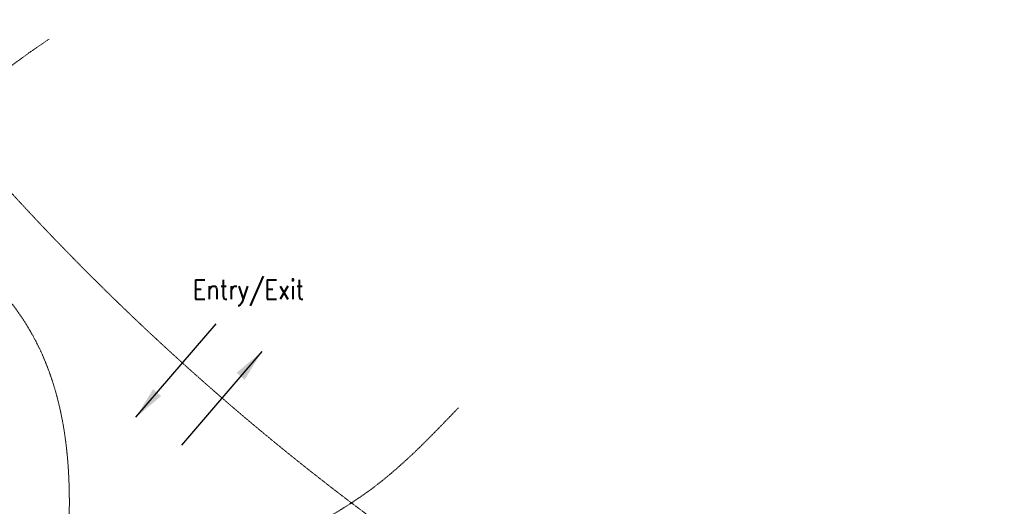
# Model space of a CAD drawing. Header units: millimetres. Extents: x 325 to 233617, y -9828 to 20555.
# Tile 13 of 45: x 90868 to 95414, y 14033 to 16279. Entities that reach past the tile are written whole.
import ezdxf

# ---------------------------------------------------------------- set-up
doc = ezdxf.new("R2010")
doc.units = ezdxf.units.MM
doc.header["$LTSCALE"] = 2.5
doc.linetypes.add('( Hidden )', pattern=[0.375, 0.25, -0.125])
for name, color, linetype, lineweight in [('ELEVATION 1', 143, 'Continuous', 18), ('HATCH MEDIUM', 251, 'Continuous', 5), ('ROOM TEXT', 7, 'Continuous', 5)]:
    doc.layers.add(name, color=color, linetype=linetype, lineweight=lineweight)
doc.styles.add('MTEXT', font='romans.shx', dxfattribs={"width": 0.85})
doc.styles.get("Standard").update_dxf_attribs({"font": 'GOTHIC.TTF'})
doc.dimstyles.new('AJKD_30', dxfattribs={"dimscale": 30, "dimtxt": 2, "dimasz": 1, "dimexe": 0.8, "dimexo": 0.8, "dimgap": 0.5, "dimtad": 1, "dimdec": 0, "dimzin": 0, "dimdsep": 46, "dimtxsty": 'Standard', "dimblk": 'ARCHTICK', "dimcen": 0.125, "dimclrd": 251, "dimclre": 251, "dimclrt": 42, "dimadec": 0, "dimazin": 0, "dimtfac": 1, "dimtdec": 0, "dimtix": 1, "dimtmove": 0, "dimatfit": 3, "dimfxl": 0, "dimtolj": 1, "dimtzin": 0, "dimarcsym": 0})

# ---------------------------------------------------------------- blocks, each defined once
blk = doc.blocks.new('_ArchTick')
at = {"color": 0, "linetype": 'ByBlock', "const_width": 0.15}
blk.add_lwpolyline([(-0.5, -0.5), (0.5, 0.5)], dxfattribs=at)

msp = doc.modelspace()

# ---------------------------------------------------------------- linework, layer by layer
at = {"layer": 'ELEVATION 1', "linetype": '( Hidden )', "ltscale": 4}
msp.add_spline([(91003.8, 16189.2), (90546.3, 15708.2), (90548.6, 15411.9), (90881.4, 14898.8), (90979.2, 13034.1), (90787.9, 11044), (91033.7, 6514.2), (91213.2, 8156.7), (91249.9, 11386.8), (91343, 12833.9), (92004.8, 13797.9), (92481, 14104.8), (92893.6, 14487.8)], degree=3, dxfattribs=at)
at = {"layer": 'HATCH MEDIUM', "linetype": '( Hidden )'}
msp.add_lwpolyline([(88103.3, 20555, 0.012104), (88254, 20008), (88476.1, 19344.1, 0.171223), (93452.2, 13338.1), (94063.2, 12996.4, 0.03154), (95414, 12398.1)], format="xyb", dxfattribs=at)

# ---------------------------------------------------------------- texts
at = {"layer": 'ROOM TEXT', "insert": (91456.9, 14958.5, 0.2), "char_height": 90, "attachment_point": 7, "style": 'MTEXT'}
msp.add_mtext_dynamic_manual_height_columns('\\A1;{\\W3.404773; }Entry/Exit', width=1162.931, gutter_width=1.8, heights=[0], dxfattribs=at)

# ---------------------------------------------------------------- leaders
at = {"layer": 'ELEVATION 1', "ltscale": 4}
for points in [[(91404.6, 14443.9), (91775.7, 14875.8)], [(91985.8, 14747), (91614.8, 14315.1)]]:
    msp.add_leader(points, dimstyle='AJKD_30', override={"dimasz": 5, "dimtad": 0, "dimclrd": 256, "dimfxl": 0.18, "dimfxlon": 1, "dimarcsym": 2}, dxfattribs=at)

doc.saveas('drawing.dxf')
